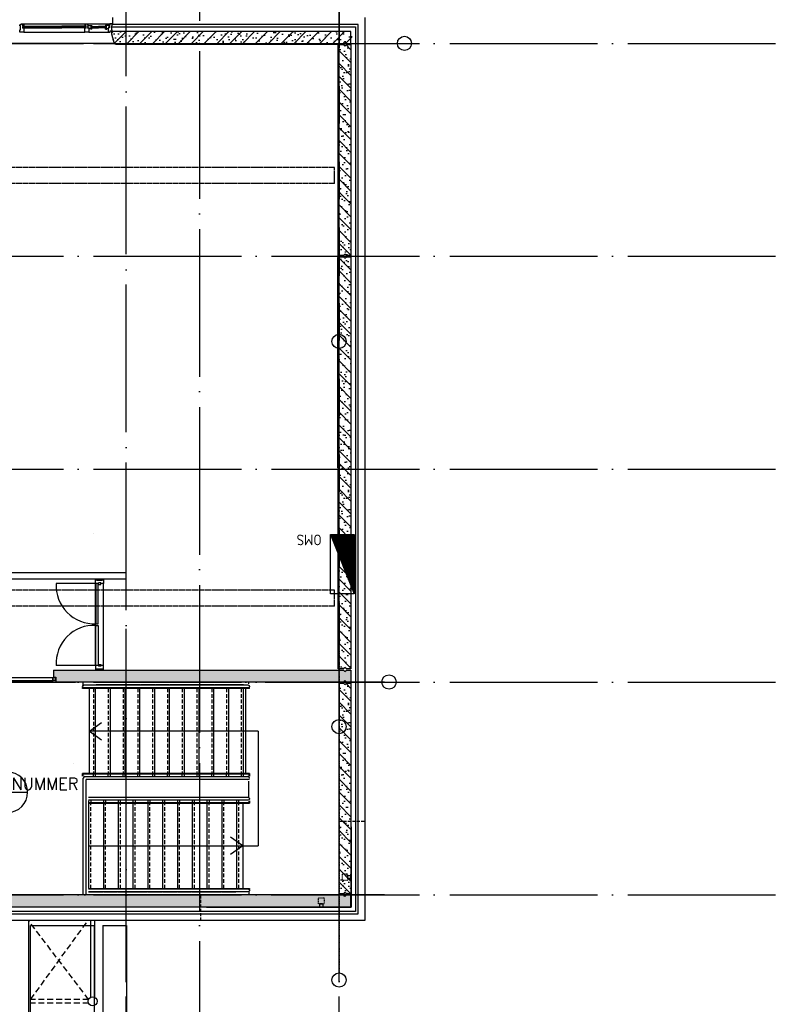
# Model space of a CAD drawing. Extents: x 0 to 1189, y 0 to 841.
# Tile 22 of 24: x 786 to 915, y 486 to 652. Entities that reach past the tile are written whole.
import ezdxf

# ---------------------------------------------------------------- set-up
doc = ezdxf.new("R2010")
doc.units = 0
doc.header["$MEASUREMENT"] = 0
doc.header["$PDSIZE"] = 2
for name, pattern in [('AUSGEZOGEN', [0]), ('B0304', [6, 5, -0.5, 0, -0.5]), ('B0402', [9.375, 6.25, -3.125]), ('DASHDOT', [25.4, 12.7, -6.35, 0, -6.35]), ('E0001', [1, 1, 0]), ('HIDDEN', [0.375, 0.25, -0.125]), ('HIDDENX2', [0.75, 0.5, -0.25])]:
    doc.linetypes.add(name, pattern=pattern)
doc.layers.get('0').update_dxf_attribs({"linetype": 'CONTINUOUS'})
for name, color, linetype in [('AB$1A---_ATTRIB', 8, 'CONTINUOUS'), ('AL$1A---_ALGEMEEN', 8, 'CONTINUOUS'), ('GOTEN', 3, 'CONTINUOUS'), ('STRAMIEN', 1, 'CONTINUOUS')]:
    doc.layers.add(name, color=color, linetype=linetype)
doc.styles.add('ISO', font='ISO')
doc.styles.add('ROMANS', font='romans.shx', dxfattribs={"height": 300})

# ---------------------------------------------------------------- blocks, each defined once
blk = doc.blocks.new('01564')
at = {"layer": 'AL$1A---_ALGEMEEN', "color": 15, "linetype": 'AUSGEZOGEN'}
for p, q in [((0, 1.5), (0, 48.5)), ((1.5, 50), (38.5, 50)), ((1.5, 1.5), (1.5, 48.5)), ((1.5, 48.5), (38.5, 48.5)), ((40, 1.5), (1.5, 1.5)), ((58.5, 0), (1.5, 0)), ((38.5, 48.5), (38.5, 3)), ((40, 48.5), (40, 3)), ((40, 3), (58.5, 3)), ((58.5, 1.5), (40, 1.5))]:
    blk.add_line(p, q, dxfattribs=at)
for centre, start, end in [((1.5, 48.5), 90, 180), ((1.5, 1.5), 180, 270), ((38.5, 48.5), 0, 90), ((40, 3), 180, 270), ((58.5, 1.5), 0, 90), ((58.5, 1.5), 270, 0)]:
    blk.add_arc(centre, 1.5, start, end, dxfattribs=at)
blk = doc.blocks.new('-STR-H2')
at = {"layer": 'AL$1A---_ALGEMEEN', "linetype": 'DASHDOT', "ltscale": 0.5}
blk.add_line((-3600, 0), (-9880, 0), dxfattribs=at)
at = {"layer": 'AL$1A---_ALGEMEEN', "linetype": 'Continuous', "ltscale": 2}
blk.add_circle((-10000, 0), 120, dxfattribs=at)
for p in [(-8560, 0), (-4960, 0)]:
    blk.add_point(p, dxfattribs=at)
blk = doc.blocks.new('-GLASA')
at = {"layer": 'AL$1A---_ALGEMEEN', "color": 15, "ltscale": 2}
for p, q in [((5, 27), (407, 27)), ((5, 27), (5, 3)), ((5, 22), (407, 22)), ((5, 7), (407, 7)), ((5, 3), (407, 3)), ((13, 22), (13, 7))]:
    blk.add_line(p, q, dxfattribs=at)
at = {"layer": 'AL$1A---_ALGEMEEN', "color": 15}
for p, q in [((17, 30), (21, 27)), ((17, 0), (21, 3))]:
    blk.add_line(p, q, dxfattribs=at)
at = {"layer": 'AL$1A---_ALGEMEEN', "color": 15, "ltscale": 2}
blk.add_lwpolyline([(5, 3), (0, 3), (5, 27), (0, 27), (5, 3)], dxfattribs=at)
at = {"layer": 'AL$1A---_ALGEMEEN'}
for p in [(0, 30), (0, 0)]:
    blk.add_point(p, dxfattribs=at)

msp = doc.modelspace()

# ---------------------------------------------------------------- hatches: boundary and pattern name
at = {"layer": 'AL$1A---_ALGEMEEN', "ltscale": 2}
h = msp.add_hatch(dxfattribs=at)
h.set_pattern_fill('PREFB', color=256, scale=0.08, angle=180, style=0)
h.set_pattern_definition([(225, (804.5007, 648.2777), (1.086116, -1.086116), []), (197, (804.5007, 648.2777), (-0.4126, -1.277242), [0, -1.3056, -0.7392, 0, -1.0752]), (228, (804.5007, 648.2777), (0.29465, -1.29875), [0, -1.2928, 0, -1.3184, 0, -1.0624]), (251, (804.5007, 648.2777), (0.766585, -1.07621), [0, -1.28, 0, -7.68, -1.0528])])
h.paths.add_polyline_path([(774.36, 649.88), (774.36, 650.28), (768.6, 650.28), (768.6, 649.53), (768.85, 649.28), (768.6, 649.03), (768.6, 648.28), (773.93, 648.28)])
h.paths.add_polyline_path([(842.5, 650.28), (801.88, 650.28), (801.88, 649.88), (802.31, 648.28), (841.25, 648.28), (841.5, 648.53), (841.75, 648.28), (842.5, 648.28)])
h = msp.add_hatch(dxfattribs=at)
h.set_pattern_fill('PREFB', color=256, scale=0.08, angle=90, style=0)
h.set_pattern_definition([(135, (840.3407, 612.2777), (-1.086116, -1.086116), []), (107, (840.3407, 612.2777), (-1.277242, 0.4126), [0, -1.3056, -0.7392, 0, -1.0752]), (138, (840.3407, 612.2777), (-1.29875, -0.29465), [0, -1.2928, 0, -1.3184, 0, -1.0624]), (161, (840.3407, 612.2777), (-1.07621, -0.766585), [0, -1.28, 0, -7.68, -1.0528])])
h.paths.add_polyline_path([(841.59, 612.38), (842.34, 612.38), (842.34, 648.08), (841.59, 648.08), (841.34, 647.83), (841.09, 648.08), (840.34, 648.08), (840.34, 612.38), (841.09, 612.38), (841.34, 612.63)])
h = msp.add_hatch(dxfattribs=at)
h.set_pattern_fill('PREFB', color=256, scale=0.08, angle=90, style=0)
h.set_pattern_definition([(135, (840.3407, 540.2777), (-1.086116, -1.086116), []), (107, (840.3407, 540.2777), (-1.277242, 0.4126), [0, -1.3056, -0.7392, 0, -1.0752]), (138, (840.3407, 540.2777), (-1.29875, -0.29465), [0, -1.2928, 0, -1.3184, 0, -1.0624]), (161, (840.3407, 540.2777), (-1.076209, -0.766585), [0, -1.28, 0, -7.68, -1.0528])])
h.paths.add_polyline_path([(842.34, 542.48), (842.34, 612.18), (841.59, 612.18), (841.34, 611.93), (841.09, 612.18), (840.34, 612.18), (840.34, 576.38), (840.44, 576.38), (840.44, 576.18), (840.34, 576.18), (840.34, 542.48), (841.09, 542.48), (841.34, 542.73), (841.59, 542.48)])
at = {"layer": 'AL$1A---_ALGEMEEN'}
h = msp.add_hatch(dxfattribs=at)
h.set_pattern_fill('PREFB', color=256, scale=0.08, angle=180, style=0)
h.set_pattern_definition([(225, (768.3407, 540.2777), (1.086116, -1.086116), []), (197, (768.3407, 540.2777), (-0.4126, -1.277242), [0, -1.3056, -0.7392, 0, -1.0752]), (228, (768.3407, 540.2777), (0.29465, -1.29875), [0, -1.2928, 0, -1.3184, 0, -1.0624]), (251, (768.3407, 540.2777), (0.766585, -1.076209), [0, -1.28, 0, -7.68, -1.0528])])
h.paths.add_polyline_path([(769.02, 542.28), (758.77, 542.28), (758.77, 540.28), (767.34, 540.28), (767.59, 540.53), (767.84, 540.28), (768.59, 540.28), (768.59, 541.08), (769.02, 541.08)])
h.paths.add_polyline_path([(842.34, 542.28), (841.59, 542.28), (841.34, 542.03), (841.09, 542.28), (792.04, 542.28), (792.04, 541.08), (792.47, 541.08), (792.47, 540.28), (841.09, 540.28), (841.34, 540.53), (841.59, 540.28), (842.34, 540.28)])
at = {"layer": 'AL$1A---_ALGEMEEN', "ltscale": 2}
h = msp.add_hatch(dxfattribs=at)
h.set_pattern_fill('PREFB', color=256, scale=0.08, angle=90, style=0)
h.set_pattern_definition([(135, (840.3407, 504.2777), (-1.086116, -1.086116), []), (107, (840.3407, 504.2777), (-1.277242, 0.4126), [0, -1.3056, -0.7392, 0, -1.0752]), (138, (840.3407, 504.2777), (-1.29875, -0.29465), [0, -1.2928, 0, -1.3184, 0, -1.0624]), (161, (840.3407, 504.2777), (-1.07621, -0.766585), [0, -1.28, 0, -7.68, -1.0528])])
h.paths.add_polyline_path([(841.59, 504.48), (842.34, 504.48), (842.34, 540.08), (841.59, 540.08), (841.34, 539.83), (841.09, 540.08), (840.34, 540.08), (840.34, 504.48), (841.09, 504.48), (841.34, 504.73)])
h = msp.add_hatch(dxfattribs=at)
h.set_pattern_fill('PREFB', color=256, scale=0.08, angle=360, style=0)
h.set_pattern_definition([(45, (768.3407, 504.2777), (-1.086116, 1.086116), []), (17, (768.3407, 504.2777), (0.4126, 1.277242), [0, -1.3056, -0.7392, 0, -1.0752]), (48, (768.3407, 504.2777), (-0.29465, 1.29875), [0, -1.2928, 0, -1.3184, 0, -1.0624]), (71, (768.3407, 504.2777), (-0.766585, 1.076209), [0, -1.28, 0, -7.68, -1.0528])])
h.paths.add_polyline_path([(781.79, 502.68), (781.79, 502.28), (842.34, 502.28), (842.34, 504.28), (841.59, 504.28), (841.34, 504.03), (841.09, 504.28), (782.22, 504.28)])
h.paths.add_polyline_path([(765.54, 502.28), (769.39, 502.28), (769.39, 502.68), (768.96, 504.28), (768.21, 504.28), (767.96, 504.03), (767.71, 504.28), (765.54, 504.28), (765.54, 503.53), (765.79, 503.28), (765.54, 503.03)])

# ---------------------------------------------------------------- linework, layer by layer
at = {"linetype": 'Continuous'}
for p, q in [((838.89, 555.21), (838.89, 565.21)), ((838.89, 565.21), (842.89, 565.21)), ((842.89, 565.21), (842.89, 555.21)), ((842.89, 555.21), (838.89, 555.21))]:
    msp.add_line(p, q, dxfattribs=at)
msp.add_line((838.89, 565.21), (842.89, 555.21))
for points in [[(839.04, 565.11), (842.79, 555.73), (842.79, 565.11)], [(839.18, 565.01), (842.69, 556.25), (842.69, 565.01)], [(839.33, 564.91), (842.59, 556.77), (842.59, 564.91)], [(839.48, 564.81), (842.49, 557.29), (842.49, 564.81)], [(839.63, 564.71), (842.39, 557.81), (842.39, 564.71)], [(839.77, 564.61), (842.29, 558.33), (842.29, 564.61)], [(839.92, 564.51), (842.19, 558.85), (842.19, 564.51)], [(840.07, 564.41), (842.09, 559.36), (842.09, 564.41)], [(840.22, 564.31), (841.99, 559.88), (841.99, 564.31)], [(840.36, 564.21), (841.89, 560.4), (841.89, 564.21)], [(840.51, 564.11), (841.79, 560.92), (841.79, 564.11)], [(840.66, 564.01), (841.69, 561.44), (841.69, 564.01)], [(840.81, 563.91), (841.59, 561.96), (841.59, 563.91)], [(840.96, 563.81), (841.49, 562.48), (841.49, 563.81)], [(841.1, 563.71), (841.39, 563), (841.39, 563.71)], [(841.25, 563.61), (841.29, 563.52), (841.29, 563.61)]]:
    msp.add_lwpolyline(points, close=True)
at = {"layer": 'AL$1A---_ALGEMEEN', "linetype": 'DASHDOT', "ltscale": 0.5}
for p, q in [((840.34, 653.87), (840.34, 599.08)), ((765.16, 648.28), (850.19, 648.28)), ((840.34, 617.17), (840.34, 533.94)), ((751.04, 540.28), (847.58, 540.28)), ((845.26, 504.28), (755.48, 504.28))]:
    msp.add_line(p, q, dxfattribs=at)
at = {"layer": 'AL$1A---_ALGEMEEN', "ltscale": 2}
for p, q in [((786.37, 651.27), (786.37, 651.42)), ((786.57, 651.42), (786.37, 651.42)), ((786.46, 651.27), (786.37, 651.27)), ((786.46, 650.58), (786.46, 651.27)), ((786.57, 651.57), (786.87, 651.57)), ((786.57, 651.42), (786.57, 651.57)), ((786.87, 651.57), (797.55, 651.57)), ((786.87, 651.57), (786.87, 650.9)), ((787.3, 651.47), (787.3, 651.47)), ((790.93, 651.17), (793.48, 651.17)), ((790.93, 651.13), (793.48, 651.13)), ((797.55, 650.9), (797.55, 651.57)), ((797.55, 651.57), (797.82, 651.57)), ((797.81, 651.41), (797.81, 651.41)), ((797.82, 651.57), (801.56, 651.57)), ((797.82, 651.57), (797.82, 651.41)), ((797.82, 651.41), (797.88, 651.41)), ((797.88, 651.41), (797.88, 650.9)), ((798.45, 651.15), (799.69, 651.15)), ((798.45, 650.91), (798.45, 651.15)), ((798.45, 651.11), (799.69, 651.11)), ((798.53, 650.96), (798.53, 651.11)), ((800.93, 651.15), (799.69, 651.15)), ((800.93, 651.11), (799.69, 651.11)), ((800.85, 650.96), (800.85, 651.11)), ((800.93, 650.91), (800.93, 651.15)), ((801.5, 651.41), (801.56, 651.41)), ((801.5, 651.41), (801.5, 650.9)), ((802, 651.57), (801.56, 651.57)), ((801.56, 651.57), (801.56, 651.41)), ((801.91, 650.58), (801.91, 651.27)), ((801.91, 651.27), (802, 651.27)), ((802, 651.27), (802, 651.57)), ((802.06, 651.08), (843.14, 651.08)), ((802.1, 651.48), (802.1, 652.63)), ((843.54, 651.48), (802.1, 651.48)), ((843.14, 651.08), (843.14, 501.48)), ((843.54, 501.08), (843.54, 651.48)), ((844.69, 652.63), (844.69, 499.93)), ((786.37, 650.58), (786.46, 650.58)), ((786.37, 650.18), (786.37, 650.58)), ((787.04, 650.18), (786.37, 650.18)), ((786.87, 650.9), (787.04, 650.9)), ((787.04, 650.9), (787.04, 650.18)), ((787.04, 650.18), (797.38, 650.18)), ((790.93, 650.98), (793.48, 650.98)), ((790.93, 650.93), (793.48, 650.93)), ((797.38, 650.48), (797.38, 650.9)), ((797.38, 650.9), (797.55, 650.9)), ((797.38, 650.18), (797.38, 650.48)), ((798.05, 650.18), (797.38, 650.18)), ((797.88, 650.9), (798.05, 650.9)), ((797.9, 650.92), (798.07, 650.92)), ((798.05, 650.9), (798.05, 650.18)), ((798.05, 650.18), (801.33, 650.18)), ((798.4, 650.88), (798.57, 650.88)), ((798.4, 650.88), (798.4, 650.79)), ((798.45, 650.96), (799.69, 650.96)), ((798.45, 650.91), (799.69, 650.91)), ((800.93, 650.96), (799.69, 650.96)), ((800.93, 650.91), (799.69, 650.91)), ((800.98, 650.88), (800.81, 650.88)), ((800.98, 650.88), (800.98, 650.79)), ((801.48, 650.92), (801.31, 650.92)), ((801.5, 650.9), (801.33, 650.9)), ((801.33, 650.9), (801.33, 650.18)), ((801.33, 650.18), (801.63, 650.18)), ((801.63, 650.18), (801.63, 650.38)), ((801.63, 650.38), (802, 650.38)), ((802, 650.58), (801.91, 650.58)), ((802, 650.38), (802, 650.58)), ((804.34, 558.72), (732.84, 558.72)), ((804.34, 557.72), (804.34, 558.72)), ((682.25, 557.72), (804.34, 557.72)), ((799.24, 556.93), (792.53, 556.93)), ((799.15, 556.95), (799.15, 557.62)), ((799.15, 557.62), (799.33, 557.62)), ((799.15, 543.05), (799.15, 556.95)), ((799.64, 556.95), (799.15, 556.95)), ((799.33, 557.62), (799.33, 557.52)), ((799.33, 557.52), (800.35, 557.52)), ((800.54, 556.95), (800.05, 556.95)), ((800.35, 557.52), (800.35, 557.62)), ((800.35, 557.62), (800.54, 557.62)), ((800.54, 557.62), (800.54, 556.95)), ((800.54, 543.05), (800.54, 556.95)), ((799.24, 543.07), (792.53, 543.07)), ((799.64, 543.05), (799.15, 543.05)), ((799.15, 543.05), (799.15, 542.38)), ((800.54, 543.05), (800.05, 543.05)), ((800.54, 542.38), (800.54, 543.05)), ((799.15, 542.38), (799.33, 542.38)), ((799.33, 542.38), (799.33, 542.48)), ((799.33, 542.48), (800.35, 542.48)), ((800.35, 542.48), (800.35, 542.38)), ((800.35, 542.38), (800.54, 542.38)), ((780.94, 540.53), (791.99, 540.53)), ((781.14, 541.03), (791.79, 541.03)), ((842.39, 516.77), (842.34, 516.77)), ((842.34, 516.77), (842.34, 515.77)), ((842.39, 515.77), (842.39, 516.77)), ((842.34, 515.77), (842.39, 515.77)), ((842.34, 515.77), (842.34, 502.28)), ((842.39, 515.77), (842.39, 502.23)), ((843.14, 501.48), (780.8, 501.48)), ((817.95, 502.28), (842.34, 502.28)), ((817.95, 502.23), (842.39, 502.23)), ((782.24, 501.08), (843.54, 501.08)), ((844.69, 499.93), (782.24, 499.93)), ((787.83, 499.93), (787.83, 328.67)), ((788.2, 499.08), (798.96, 499.08)), ((788.2, 329.48), (788.2, 499.08)), ((798.96, 499.08), (798.96, 329.48)), ((800.42, 499.08), (804.42, 499.08)), ((800.42, 499.08), (800.42, 329.48)), ((804.42, 499.08), (804.42, 329.48))]:
    msp.add_line(p, q, dxfattribs=at)
at = {"layer": 'AL$1A---_ALGEMEEN'}
for p, q in [((797.9, 650.92), (797.9, 651.33)), ((797.9, 651.33), (798.55, 651.33)), ((798.4, 651.18), (798.4, 650.88)), ((798.4, 651.18), (798.57, 651.18)), ((798.55, 651.33), (798.57, 651.18)), ((798.57, 651.18), (798.61, 651.15)), ((800.81, 651.18), (800.76, 651.15)), ((800.83, 651.33), (800.81, 651.18)), ((800.98, 651.18), (800.81, 651.18)), ((801.48, 651.33), (800.83, 651.33)), ((800.98, 651.18), (800.98, 650.88)), ((801.48, 650.92), (801.48, 651.33)), ((798.07, 650.92), (798.07, 650.79)), ((798.4, 650.79), (798.07, 650.79)), ((798.3, 650.69), (798.28, 650.79)), ((798.54, 650.69), (798.3, 650.69)), ((798.54, 650.69), (798.57, 650.88)), ((798.57, 650.88), (798.61, 650.91)), ((800.81, 650.88), (800.76, 650.91)), ((800.84, 650.69), (800.81, 650.88)), ((800.84, 650.69), (801.08, 650.69)), ((800.98, 650.79), (801.31, 650.79)), ((801.08, 650.69), (801.09, 650.79)), ((801.31, 650.92), (801.31, 650.79)), ((802.56, 648.08), (802.51, 648.28)), ((840.04, 648.08), (802.56, 648.08)), ((840.24, 648.28), (840.04, 648.08)), ((840.24, 648.08), (840.14, 647.98)), ((840.14, 647.98), (840.14, 612.48)), ((840.34, 648.08), (840.24, 648.08)), ((840.24, 612.38), (840.14, 612.48)), ((840.24, 612.18), (840.14, 612.08)), ((840.14, 576.48), (840.14, 612.08)), ((840.24, 612.38), (840.34, 612.38)), ((840.24, 612.18), (840.34, 612.18)), ((840.24, 576.38), (840.14, 576.48)), ((840.24, 576.18), (840.14, 576.08)), ((840.34, 576.38), (840.24, 576.38)), ((840.34, 576.18), (840.24, 576.18)), ((840.14, 576.08), (840.14, 542.58)), ((800.05, 557.04), (799.64, 557.04)), ((799.64, 556.78), (799.64, 557.04)), ((799.64, 556.78), (800.05, 556.78)), ((800.05, 556.78), (800.05, 557.04)), ((799.64, 543.22), (800.05, 543.22)), ((799.64, 543.22), (799.64, 542.96)), ((800.05, 542.96), (799.64, 542.96)), ((800.05, 543.22), (800.05, 542.96)), ((840.24, 542.48), (840.14, 542.58)), ((840.24, 542.48), (840.34, 542.48)), ((797.09, 539.78), (797.09, 540.28)), ((801.68, 539.78), (799.28, 539.78)), ((804.18, 539.78), (801.78, 539.78)), ((806.68, 539.78), (804.28, 539.78)), ((809.18, 539.78), (806.78, 539.78)), ((811.68, 539.78), (809.28, 539.78)), ((814.18, 539.78), (811.78, 539.78)), ((816.68, 539.78), (814.28, 539.78)), ((819.18, 539.78), (816.78, 539.78)), ((821.68, 539.78), (819.28, 539.78)), ((824.18, 539.78), (821.78, 539.78)), ((825.09, 539.98), (825.09, 540.28)), ((796.99, 539.18), (796.99, 539.36)), ((799.18, 539.18), (796.99, 539.18)), ((798.12, 524.78), (798.12, 539.18)), ((799.18, 524.38), (799.18, 539.18)), ((801.68, 539.28), (799.28, 539.28)), ((801.68, 539.18), (799.28, 539.18)), ((801.68, 524.38), (801.68, 539.18)), ((804.18, 539.28), (801.78, 539.28)), ((804.18, 539.18), (801.78, 539.18)), ((804.18, 524.38), (804.18, 539.18)), ((806.68, 539.28), (804.28, 539.28)), ((806.68, 539.18), (804.28, 539.18)), ((806.68, 524.38), (806.68, 539.18)), ((809.18, 539.28), (806.78, 539.28)), ((809.18, 539.18), (806.78, 539.18)), ((809.18, 524.38), (809.18, 539.18)), ((811.68, 539.28), (809.28, 539.28)), ((811.68, 539.18), (809.28, 539.18)), ((811.68, 524.38), (811.68, 539.18)), ((814.18, 539.28), (811.78, 539.28)), ((814.18, 539.18), (811.78, 539.18)), ((814.18, 524.38), (814.18, 539.18)), ((816.68, 539.28), (814.28, 539.28)), ((816.68, 539.18), (814.28, 539.18)), ((816.68, 524.38), (816.68, 539.18)), ((819.18, 539.28), (816.78, 539.28)), ((819.18, 539.18), (816.78, 539.18)), ((819.18, 524.38), (819.18, 539.18)), ((821.68, 539.28), (819.28, 539.28)), ((821.68, 539.18), (819.28, 539.18)), ((821.68, 524.38), (821.68, 539.18)), ((824.18, 539.28), (821.78, 539.28)), ((824.18, 539.18), (821.78, 539.18)), ((824.18, 524.38), (824.18, 539.18)), ((824.18, 524.38), (824.18, 539.18)), ((825.19, 539.18), (824.28, 539.18)), ((824.56, 524.78), (824.56, 539.18)), ((825.19, 539.18), (825.19, 539.33)), ((798.12, 531.98), (800.19, 533.44)), ((798.12, 531.98), (800.19, 530.52)), ((826.68, 531.98), (798.12, 531.98)), ((826.68, 531.98), (826.68, 512.58)), ((796.99, 524.38), (796.99, 524.78)), ((799.18, 524.78), (796.99, 524.78)), ((797.09, 524.38), (797.09, 524.68)), ((799.18, 524.68), (797.09, 524.68)), ((801.68, 524.78), (799.28, 524.78)), ((801.68, 524.68), (799.28, 524.68)), ((804.18, 524.78), (801.78, 524.78)), ((804.18, 524.68), (801.78, 524.68)), ((806.68, 524.78), (804.28, 524.78)), ((806.68, 524.68), (804.28, 524.68)), ((809.18, 524.78), (806.78, 524.78)), ((809.18, 524.68), (806.78, 524.68)), ((811.68, 524.78), (809.28, 524.78)), ((811.68, 524.68), (809.28, 524.68)), ((814.18, 524.78), (811.78, 524.78)), ((814.18, 524.68), (811.78, 524.68)), ((816.68, 524.78), (814.28, 524.78)), ((816.68, 524.68), (814.28, 524.68)), ((819.18, 524.78), (816.78, 524.78)), ((819.18, 524.68), (816.78, 524.68)), ((821.68, 524.78), (819.28, 524.78)), ((821.68, 524.68), (819.28, 524.68)), ((824.18, 524.78), (821.78, 524.78)), ((824.18, 524.68), (821.78, 524.68)), ((825.19, 524.78), (824.28, 524.78)), ((825.09, 524.68), (824.28, 524.68)), ((825.09, 524.68), (825.09, 524.38)), ((825.19, 524.78), (825.19, 524.38)), ((797.09, 504.28), (797.09, 524.03)), ((797.34, 524.28), (824.94, 524.28)), ((797.59, 504.28), (797.59, 523.78)), ((824.94, 523.78), (797.59, 523.78)), ((825.09, 520.88), (825.09, 523.52)), ((798, 520.18), (798, 505.38)), ((798, 520.18), (798, 505.38)), ((798, 519.88), (800.4, 519.88)), ((798, 519.78), (800.4, 519.78)), ((800.5, 520.18), (800.5, 505.38)), ((800.5, 519.88), (802.9, 519.88)), ((800.5, 519.78), (802.9, 519.78)), ((803, 520.18), (803, 505.38)), ((803, 519.88), (805.4, 519.88)), ((803, 519.78), (805.4, 519.78)), ((805.5, 520.18), (805.5, 505.38)), ((805.5, 519.88), (807.9, 519.88)), ((805.5, 519.78), (807.9, 519.78)), ((808, 520.18), (808, 505.38)), ((808, 519.88), (810.4, 519.88)), ((808, 519.78), (810.4, 519.78)), ((810.5, 520.18), (810.5, 505.38)), ((810.5, 519.88), (812.9, 519.88)), ((810.5, 519.78), (812.9, 519.78)), ((813, 520.18), (813, 505.38)), ((813, 519.88), (815.4, 519.88)), ((813, 519.78), (815.4, 519.78)), ((815.5, 520.18), (815.5, 505.38)), ((815.5, 519.88), (817.9, 519.88)), ((815.5, 519.78), (817.9, 519.78)), ((818, 520.18), (818, 505.38)), ((818, 519.88), (820.4, 519.88)), ((818, 519.78), (820.4, 519.78)), ((820.5, 520.18), (820.5, 505.38)), ((820.5, 519.88), (822.9, 519.88)), ((820.5, 519.78), (822.9, 519.78)), ((823, 520.18), (823, 505.38)), ((823, 519.88), (825.09, 519.88)), ((823, 519.78), (825.19, 519.78)), ((824.06, 519.78), (824.06, 505.38)), ((825.09, 520.18), (825.09, 519.88)), ((825.19, 520.18), (825.19, 519.78)), ((824.06, 512.58), (821.99, 514.04)), ((798, 512.58), (824.06, 512.58)), ((818.37, 512.58), (826.68, 512.58)), ((824.06, 512.58), (821.99, 511.12)), ((798, 505.38), (800.4, 505.38)), ((798, 505.28), (800.4, 505.28)), ((798, 504.78), (800.4, 504.78)), ((800.5, 505.38), (802.9, 505.38)), ((800.5, 505.28), (802.9, 505.28)), ((800.5, 504.78), (802.9, 504.78)), ((803, 505.38), (805.4, 505.38)), ((803, 505.28), (805.4, 505.28)), ((803, 504.78), (805.4, 504.78)), ((805.5, 505.38), (807.9, 505.38)), ((805.5, 505.28), (807.9, 505.28)), ((805.5, 504.78), (807.9, 504.78)), ((808, 505.38), (810.4, 505.38)), ((808, 505.28), (810.4, 505.28)), ((808, 504.78), (810.4, 504.78)), ((810.5, 505.38), (812.9, 505.38)), ((810.5, 505.28), (812.9, 505.28)), ((810.5, 504.78), (812.9, 504.78)), ((813, 505.38), (815.4, 505.38)), ((813, 505.28), (815.4, 505.28)), ((813, 504.78), (815.4, 504.78)), ((815.5, 505.38), (817.9, 505.38)), ((815.5, 505.28), (817.9, 505.28)), ((815.5, 504.78), (817.9, 504.78)), ((818, 505.38), (820.4, 505.38)), ((818, 505.28), (820.4, 505.28)), ((818, 504.78), (820.4, 504.78)), ((820.5, 505.38), (822.9, 505.38)), ((820.5, 505.28), (822.9, 505.28)), ((820.5, 504.78), (822.9, 504.78)), ((823, 505.38), (825.19, 505.38)), ((825.09, 504.78), (825.09, 504.28)), ((825.09, 504.78), (825.09, 504.28)), ((825.19, 505.38), (825.19, 505.21))]:
    msp.add_line(p, q, dxfattribs=at)
at = {"layer": 'AL$1A---_ALGEMEEN', "linetype": 'Continuous'}
for p, q in [((842.34, 650.28), (801.88, 650.28)), ((801.88, 650.28), (801.88, 649.88)), ((801.88, 649.88), (802.31, 648.28)), ((842.34, 648.28), (842.34, 650.28)), ((802.31, 648.28), (841.09, 648.28)), ((841.59, 648.28), (842.34, 648.28)), ((792.04, 542.28), (792.04, 541.08)), ((792.04, 542.28), (841.09, 542.28)), ((841.09, 542.28), (841.34, 542.03)), ((841.34, 542.03), (841.59, 542.28)), ((841.59, 542.28), (842.34, 542.28)), ((842.34, 542.28), (842.34, 540.28)), ((792.04, 541.08), (792.47, 541.08)), ((792.47, 541.08), (792.47, 540.28)), ((841.09, 540.28), (792.47, 540.28)), ((841.34, 540.53), (841.09, 540.28)), ((841.59, 540.28), (841.34, 540.53)), ((842.34, 540.28), (841.59, 540.28)), ((804.14, 504.28), (782.22, 504.28)), ((804.14, 504.28), (804.24, 504.18)), ((804.44, 504.18), (804.24, 504.18)), ((804.44, 504.18), (804.54, 504.28)), ((841.09, 504.28), (804.54, 504.28)), ((841.34, 504.03), (841.09, 504.28)), ((841.59, 504.28), (841.34, 504.03)), ((842.34, 504.28), (841.59, 504.28)), ((842.34, 502.28), (842.34, 504.28)), ((781.79, 502.28), (842.34, 502.28))]:
    msp.add_line(p, q, dxfattribs=at)
at = {"layer": 'AL$1A---_ALGEMEEN', "linetype": 'Continuous', "ltscale": 2}
for p, q in [((802.31, 648.28), (773.77, 648.28)), ((798.34, 499.93), (798.34, 486.95)), ((799.01, 499.93), (799.01, 486.95))]:
    msp.add_line(p, q, dxfattribs=at)
at = {"layer": 'AL$1A---_ALGEMEEN', "linetype": 'DASHDOT'}
for p, q in [((804.34, 489.53), (804.34, 549.25)), ((840.34, 489.53), (840.34, 549.25)), ((848, 540.28), (758.12, 540.28)), ((848, 504.28), (758.12, 504.28))]:
    msp.add_line(p, q, dxfattribs=at)
at = {"layer": 'AL$1A---_ALGEMEEN', "linetype": 'B0402', "ltscale": 0.1}
for p, q in [((798.81, 539.18), (798.81, 524.78)), ((801.31, 539.18), (801.31, 524.78)), ((803.81, 539.18), (803.81, 524.78)), ((806.31, 539.18), (806.31, 524.78)), ((808.81, 539.18), (808.81, 524.78)), ((811.31, 539.18), (811.31, 524.78)), ((813.81, 539.18), (813.81, 524.78)), ((816.31, 539.18), (816.31, 524.78)), ((818.81, 539.18), (818.81, 524.78)), ((821.31, 539.18), (821.31, 524.78)), ((823.81, 539.18), (823.81, 524.78)), ((798.37, 505.38), (798.37, 519.78)), ((800.87, 505.38), (800.87, 519.78)), ((803.37, 505.38), (803.37, 519.78)), ((805.87, 505.38), (805.87, 519.78)), ((808.37, 505.38), (808.37, 519.78)), ((810.87, 505.38), (810.87, 519.78)), ((813.37, 505.38), (813.37, 519.78)), ((815.87, 505.38), (815.87, 519.78)), ((818.37, 505.38), (818.37, 519.78)), ((820.87, 505.38), (820.87, 519.78)), ((823.37, 505.38), (823.37, 519.78))]:
    msp.add_line(p, q, dxfattribs=at)
at = {"layer": 'AL$1A---_ALGEMEEN', "linetype": 'B0402', "ltscale": 0.05}
for p, q in [((798.83, 524.38), (798.83, 524.78)), ((801.33, 524.38), (801.33, 524.78)), ((803.83, 524.38), (803.83, 524.78)), ((806.33, 524.38), (806.33, 524.78)), ((808.83, 524.38), (808.83, 524.78)), ((811.33, 524.38), (811.33, 524.78)), ((813.83, 524.38), (813.83, 524.78)), ((816.33, 524.38), (816.33, 524.78)), ((818.83, 524.38), (818.83, 524.78)), ((821.33, 524.38), (821.33, 524.78)), ((823.83, 524.38), (823.83, 524.78)), ((798.35, 520.18), (798.35, 519.78)), ((800.85, 520.18), (800.85, 519.78)), ((803.35, 520.18), (803.35, 519.78)), ((805.85, 520.18), (805.85, 519.78)), ((808.35, 520.18), (808.35, 519.78)), ((810.85, 520.18), (810.85, 519.78)), ((813.35, 520.18), (813.35, 519.78)), ((815.85, 520.18), (815.85, 519.78)), ((818.35, 520.18), (818.35, 519.78)), ((820.85, 520.18), (820.85, 519.78)), ((823.35, 520.18), (823.35, 519.78))]:
    msp.add_line(p, q, dxfattribs=at)
at = {"layer": 'AL$1A---_ALGEMEEN', "linetype": 'ByBlock'}
msp.add_line((773.43, 521.64), (787.69, 521.64), dxfattribs=at)
at = {"layer": 'AL$1A---_ALGEMEEN', "linetype": 'HIDDENX2'}
for p, q in [((840.34, 516.77), (844.69, 516.77)), ((816.95, 499.93), (816.95, 504.28))]:
    msp.add_line(p, q, dxfattribs=at)
at = {"layer": 'AL$1A---_ALGEMEEN', "linetype": 'HIDDENX2', "ltscale": 2}
for p, q in [((798, 486.61), (787.83, 499.93)), ((788.2, 486.61), (797.89, 499.93)), ((798, 486.61), (788.2, 486.61)), ((798, 485.94), (788.2, 485.94))]:
    msp.add_line(p, q, dxfattribs=at)
at = {"layer": 'AL$1A---_ALGEMEEN'}
for points in [[(786.87, 651.47), (787.04, 651.47), (787.04, 651.2), (786.87, 651.2)], [(786.87, 651.47), (787.04, 651.47), (787.04, 651.2), (786.87, 651.2)], [(797.55, 651.47), (797.38, 651.47), (797.38, 651.2), (797.55, 651.2)], [(799.24, 550.13), (799.63, 550.13), (799.63, 556.93), (799.24, 556.93)], [(799.24, 549.86), (799.63, 549.86), (799.63, 543.07), (799.24, 543.07)]]:
    msp.add_lwpolyline(points, close=True, dxfattribs=at)
at = {"layer": 'AL$1A---_ALGEMEEN', "ltscale": 2}
for points in [[(798.45, 651.15), (798.4, 651.15), (798.45, 650.91), (798.4, 650.91), (798.45, 651.15)], [(800.93, 651.15), (800.98, 651.15), (800.93, 650.91), (800.98, 650.91), (800.93, 651.15)], [(841.84, 507.03), (841.84, 507.53), (842.34, 507.53), (842.34, 507.03), (841.84, 507.03)], [(842.34, 506.78), (842.34, 507.78), (842.39, 507.78), (842.39, 506.78), (842.34, 506.78)], [(816.95, 502.23), (816.95, 502.28), (817.95, 502.28), (817.95, 502.23), (816.95, 502.23)], [(836.84, 502.23), (836.84, 502.28), (837.84, 502.28), (837.84, 502.23), (836.84, 502.23)], [(837.09, 502.28), (837.09, 502.78), (837.59, 502.78), (837.59, 502.28)]]:
    msp.add_lwpolyline(points, dxfattribs=at)
at = {"layer": 'AL$1A---_ALGEMEEN', "linetype": 'Continuous'}
for points in [[(842.34, 612.38), (841.59, 612.38), (841.34, 612.63), (841.09, 612.38), (840.34, 612.38), (840.34, 648.08), (841.09, 648.08), (841.34, 647.83), (841.59, 648.08), (842.34, 648.08)], [(842.34, 504.48), (841.59, 504.48), (841.34, 504.73), (841.09, 504.48), (840.34, 504.48), (840.34, 540.08), (841.09, 540.08), (841.34, 539.83), (841.59, 540.08), (842.34, 540.08)]]:
    msp.add_lwpolyline(points, close=True, dxfattribs=at)
for points in [[(841.09, 648.28), (841.34, 648.53), (841.59, 648.28)], [(840.34, 576.38), (840.34, 612.18), (841.09, 612.18), (841.34, 611.93), (841.59, 612.18), (842.34, 612.18), (842.34, 542.48)], [(840.34, 576.38), (840.34, 576.38), (840.34, 576.18), (840.34, 576.18)], [(842.34, 542.48), (841.59, 542.48), (841.34, 542.73), (841.09, 542.48), (840.34, 542.48), (840.34, 576.18)]]:
    msp.add_lwpolyline(points, dxfattribs=at)
at = {"layer": 'AL$1A---_ALGEMEEN'}
for points in [[(798.79, 565.41), (798.79, 565.41), (798.79, 565.41), (798.79, 565.41), (798.79, 565.41), (798.79, 565.41), (798.79, 565.41)], [(795.39, 526.48), (795.39, 526.48), (795.39, 526.48), (795.39, 526.48), (795.39, 526.48), (795.39, 526.48), (795.39, 526.48)], [(826.78, 515.57), (826.78, 515.57), (826.78, 515.57), (826.78, 515.57), (826.78, 515.57), (826.78, 515.57), (826.78, 515.57)]]:
    msp.add_lwpolyline(points, dxfattribs=at)
msp.add_lwpolyline([(797.24, 539.28, -1), (797.24, 539.78), (824.94, 539.78, -1), (824.94, 539.28)], format="xyb", close=True, dxfattribs=at)
for points in [[(798, 520.78), (824.94, 520.78, -1), (824.94, 520.28), (798, 520.28, -1)], [(798, 505.28), (824.94, 505.28, -1), (824.94, 504.78), (798, 504.78, -1)]]:
    msp.add_lwpolyline(points, format="xyb", dxfattribs=at)
at = {"layer": 'AL$1A---_ALGEMEEN', "linetype": 'HIDDEN', "ltscale": 0.1}
for points in [[(841.84, 506.78), (841.84, 507.78), (840.84, 507.78), (840.84, 506.78), (841.84, 506.78)], [(836.84, 502.78), (836.84, 503.78), (837.84, 503.78), (837.84, 502.78), (836.84, 502.78)]]:
    msp.add_lwpolyline(points, dxfattribs=at)
at = {"layer": 'AL$1A---_ALGEMEEN', "linetype": 'Continuous', "ltscale": 2}
for centre in [(851.39, 648.28), (840.34, 597.88), (848.78, 540.28), (840.34, 532.74)]:
    msp.add_circle(centre, 1.2, dxfattribs=at)
at = {"layer": 'AL$1A---_ALGEMEEN', "ltscale": 2}
msp.add_circle((798.67, 486.28), 0.75, dxfattribs=at)
for centre, start, end in [((798.92, 556.52), 176.3576, 272.8784), ((798.92, 543.47), 87.1216, 183.6424)]:
    msp.add_arc(centre, 6.4, start, end, dxfattribs=at)
at = {"layer": 'AL$1A---_ALGEMEEN', "linetype": 'ByBlock'}
msp.add_arc((784.26, 521.64), 3.43, 270, 90, dxfattribs=at)
at = {"layer": 'AL$1A---_ALGEMEEN'}
for centre, start, end in [((797.34, 524.03), 90, 180), ((824.94, 524.03), 270, 90)]:
    msp.add_arc(centre, 0.25, start, end, dxfattribs=at)
for p in [(797.88, 651.2), (801.5, 651.2), (797.88, 650.9)]:
    msp.add_point(p, dxfattribs=at)
at = {"layer": 'AL$1A---_ALGEMEEN', "linetype": 'Continuous', "ltscale": 2}
for p in [(804.5, 648.28), (816.74, 648.28), (840.34, 648.28), (840.34, 648.28), (840.34, 612.28), (840.34, 612.28), (840.34, 576.28), (804.34, 540.28), (840.34, 540.28), (840.34, 540.28), (804.34, 504.28), (840.34, 504.28)]:
    msp.add_point(p, dxfattribs=at)
at = {"layer": 'GOTEN', "linetype": 'E0001'}
for p, q in [((839.56, 627.27), (122.82, 627.27)), ((839.56, 624.57), (839.56, 627.27)), ((839.56, 624.57), (773.27, 624.57)), ((839.56, 555.83), (773.27, 555.83)), ((839.56, 553.13), (839.56, 555.83)), ((839.56, 553.13), (645.33, 553.13))]:
    msp.add_line(p, q, dxfattribs=at)
at = {"layer": 'STRAMIEN', "color": 8, "linetype": 'B0304', "ltscale": 5}
for p, q in [((804.34, 131.01), (804.34, 737.38)), ((816.74, 737.28), (816.74, 131.01)), ((840.34, 131.01), (840.34, 737.38)), ((46.34, 648.28), (915.44, 648.28)), ((46.34, 612.28), (915.44, 612.28)), ((46.34, 576.28), (915.44, 576.28)), ((46.34, 540.28), (915.44, 540.28)), ((46.34, 504.28), (915.44, 504.28))]:
    msp.add_line(p, q, dxfattribs=at)

# ---------------------------------------------------------------- block references
at = {"layer": 'AL$1A---_ALGEMEEN', "ltscale": 2, "yscale": 0.009999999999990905, "zscale": 0.00999999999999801, "rotation": 180}
for name, p, xscale in [('-GLASA', (786.87, 651.2), -0.009999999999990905), ('-GLASA', (797.55, 651.2), 0.009999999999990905), ('01564', (792.37, 541.03), 0.009999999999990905)]:
    msp.add_blockref(name, p, dxfattribs=dict(at, xscale=xscale))
at = {"layer": 'AL$1A---_ALGEMEEN', "linetype": 'Continuous', "ltscale": 2, "xscale": 0.009999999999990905, "yscale": 0.009999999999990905, "zscale": 0.00999999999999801, "rotation": 90}
msp.add_blockref('-STR-H2', (840.34, 589.88), dxfattribs=at)

# ---------------------------------------------------------------- texts
at = {"linetype": 'Continuous', "style": 'ISO'}
msp.add_attdef('OMS', (837.39, 565.21), '', height=1.8, rotation=180, dxfattribs=at)
at = {"layer": 'AB$1A---_ATTRIB', "linetype": 'Continuous', "style": 'ROMANS'}
msp.add_attdef('RUIMTENUMMER', (775.54, 522.07), '', height=2, dxfattribs=at)

doc.saveas('drawing.dxf')
